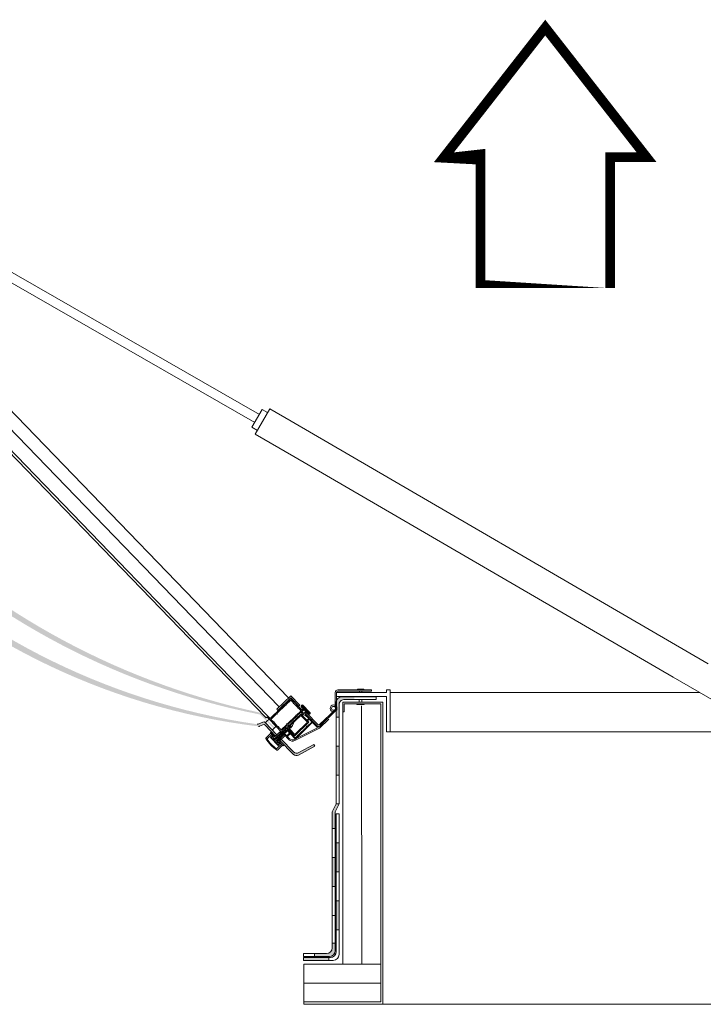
# Model space of a CAD drawing. Header units: millimetres. Extents: x 509 to 36614, y 492 to 3401.
# Tile 38 of 41: x 32299 to 32476, y 3011 to 3265. Entities that reach past the tile are written whole.
import ezdxf

# ---------------------------------------------------------------- set-up
doc = ezdxf.new("R2010")
doc.units = ezdxf.units.MM
for name, color, linetype, lineweight in [('FOLIA', 11, 'Continuous', 0), ('KOPUŁKA przekrój', 2, 'Continuous', 5), ('OCIEPLENIE', 9, 'BATTING', 5), ('PODSTAWA', 3, 'Continuous', 13), ('SIŁOWNIK', 9, 'Continuous', 5), ('STELAŻ', 9, 'Continuous', 5)]:
    doc.layers.add(name, color=color, linetype=linetype, lineweight=lineweight)
doc.layers.add('mcr_nawiew', color=160, linetype='Continuous')
doc.linetypes.add('BATTING', pattern='A,0.00254,-2.54,[134,ltypeshp.shx,S=2.54,R=0,X=-2.54,Y=0],-5.08,[134,ltypeshp.shx,S=2.54,R=180,X=2.54,Y=0],-2.54', length=10.16254)

msp = doc.modelspace()

# ---------------------------------------------------------------- hatches: boundary and pattern name
at = {"layer": 'FOLIA'}
h = msp.add_hatch(color=7, dxfattribs=at)
h.paths.add_polyline_path([(32381.3006434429, 3077.400047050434), (32380.5506434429, 3077.400047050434), (32380.5506434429, 3069.900047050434), (32381.3006434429, 3069.900047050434)])
h.paths.add_polyline_path([(32381.3006434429, 3088.259209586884, -0.4156309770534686), (32382.8006434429, 3089.426806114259), (32385.22988998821, 3089.426806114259), (32385.22988998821, 3090.176806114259), (32382.0506434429, 3090.176806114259, 0.4142135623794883), (32380.5506434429, 3088.676806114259), (32380.5506434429, 3084.900047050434), (32381.3006434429, 3084.900047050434), (32381.3006434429, 3088.259209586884)])
h = msp.add_hatch(color=7, dxfattribs=at)
h.paths.add_polyline_path([(32380.3006434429, 3048.51674729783), (32379.5506434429, 3048.51674729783), (32379.5506434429, 3041.01674729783), (32380.3006434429, 3041.01674729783)])
h.paths.add_polyline_path([(32381.3006434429, 3052.34448971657), (32380.5506434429, 3052.34448971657), (32380.5506434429, 3044.84448971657), (32381.3006434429, 3044.84448971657)])
h.paths.add_polyline_path([(32380.3006434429, 3060.340650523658), (32381.3006434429, 3062.400047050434), (32380.5506434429, 3062.400047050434), (32379.5506434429, 3060.340650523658), (32379.5506434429, 3056.01674729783), (32380.3006434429, 3056.01674729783)])
h = msp.add_hatch(color=7, dxfattribs=at)
h.paths.add_polyline_path([(32378.67328825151, 3022.6627943), (32372.11029214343, 3022.6627943), (32372.11029214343, 3021.9127943), (32378.67328825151, 3021.9127943)])
h.paths.add_polyline_path([(32380.3006434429, 3024.4127943), (32380.3006434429, 3026.351725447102), (32379.5506434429, 3026.351725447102), (32379.5506434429, 3025.1627943, -0.4142135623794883), (32378.0506434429, 3023.6627943), (32374.92328825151, 3023.6627943), (32374.92328825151, 3022.9127943), (32378.8006434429, 3022.9127943, 0.4142135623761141), (32380.3006434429, 3024.4127943)])
h.paths.add_polyline_path([(32381.3006434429, 3037.34448971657), (32380.5506434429, 3037.34448971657), (32380.5506434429, 3029.84448971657), (32381.3006434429, 3029.84448971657)])
at = {"layer": 'KOPUŁKA przekrój'}
h = msp.add_hatch(color=7, dxfattribs=at)
h.paths.add_polyline_path([(32256.12760043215, 3136.75912667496, -0.1683809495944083), (32206.0518167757, 3242.527937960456, -0.1428577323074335), (32206.0968583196, 3242.806710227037), (32206.67661632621, 3244.025574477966, 0.3517194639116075), (32206.5311932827, 3244.639931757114), (32206.5347824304, 3244.64339844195), (32203.52782400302, 3247.756579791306), (32203.16512326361, 3247.406254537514), (32205.87091858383, 3244.604875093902, -0.312633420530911), (32205.96359033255, 3244.037949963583), (32205.55603423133, 3243.181117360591, 0.1319530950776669), (32205.50879038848, 3242.92381818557, 0.1743531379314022), (32254.85861758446, 3135.533442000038, 0.1744554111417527), (32360.54059531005, 3082.478362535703, 0.08458361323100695), (32360.66597079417, 3082.496937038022), (32361.60101183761, 3082.90252706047, -0.3126334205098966), (32362.16437960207, 3082.790237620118), (32364.87017492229, 3079.988858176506), (32365.23287566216, 3080.339183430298), (32362.17675508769, 3083.50326361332, 0.3126334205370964), (32361.61338732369, 3083.615553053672), (32360.37513835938, 3083.078441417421, -0.2106021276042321), (32360.11004724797, 3083.040926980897, -0.1684028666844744), (32256.12760043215, 3136.75912667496)])
h.paths.add_polyline_path([(32360.73761007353, 3085.585329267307, -0.1554394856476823), (32361.007092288, 3085.44008422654), (32364.39863178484, 3081.928736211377), (32364.64043227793, 3082.162286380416), (32361.01579492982, 3085.914966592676, 0.1413190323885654), (32360.77354378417, 3086.054306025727, -0.1505220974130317), (32261.3570614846, 3141.810156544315, -0.1505220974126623), (32209.08475607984, 3243.101606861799, 0.1413190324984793), (32208.95390720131, 3243.348547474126), (32205.32926985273, 3247.101227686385), (32205.08746935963, 3246.867677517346), (32208.58918848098, 3243.242257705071, 0.0002044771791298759), (32208.61358223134, 3243.089658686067, -0.003860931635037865), (32208.61481480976, 3243.081969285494, 0.1553379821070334), (32260.24170233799, 3140.732853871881, 0.1553379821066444), (32360.73761007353, 3085.585329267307)])
msp.add_hatch(color=7, dxfattribs=at).paths.add_polyline_path([(32369.53085062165, 3075.888901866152), (32366.34218695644, 3079.190624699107), (32365.97946408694, 3078.840322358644), (32369.43692419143, 3075.26027247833, 0.3394542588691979), (32370.79159949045, 3075.057864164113), (32375.01025839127, 3077.396501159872), (32374.76577190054, 3077.837529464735), (32370.88552592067, 3075.686493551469, -0.3394542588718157), (32369.53085062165, 3075.888901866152)])

# ---------------------------------------------------------------- linework, layer by layer
at = {"layer": 'FOLIA', "color": 7}
for p, q in [((32382.0506434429, 3090.176806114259), (32390.94136240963, 3090.176806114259)), ((32390.94136240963, 3089.426806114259), (32390.94136240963, 3090.176806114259)), ((32380.5506434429, 3062.400047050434), (32380.5506434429, 3088.676806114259)), ((32381.3006434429, 3062.400047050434), (32381.3006434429, 3088.259209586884)), ((32382.8006434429, 3089.426806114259), (32390.94136240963, 3089.426806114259)), ((32380.5506434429, 3084.900047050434), (32381.3006434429, 3084.900047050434)), ((32380.5506434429, 3077.400047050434), (32381.3006434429, 3077.400047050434)), ((32380.5506434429, 3069.900047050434), (32381.3006434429, 3069.900047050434)), ((32379.5506434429, 3060.340650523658), (32380.5506434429, 3062.400047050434)), ((32380.3006434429, 3060.340650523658), (32381.3006434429, 3062.400047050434)), ((32380.5506434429, 3062.400047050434), (32381.3006434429, 3062.400047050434)), ((32379.5506434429, 3060.340650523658), (32379.5506434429, 3025.1627943)), ((32380.3006434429, 3060.340650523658), (32380.3006434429, 3024.4127943)), ((32380.5506434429, 3059.84448971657), (32381.3006434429, 3059.84448971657)), ((32380.5506434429, 3059.84448971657), (32380.5506434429, 3024.1627943)), ((32381.3006434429, 3059.84448971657), (32381.3006434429, 3023.4127943)), ((32379.5506434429, 3056.01674729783), (32380.3006434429, 3056.01674729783)), ((32380.5506434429, 3052.34448971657), (32381.3006434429, 3052.34448971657)), ((32379.5506434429, 3048.51674729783), (32380.3006434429, 3048.51674729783)), ((32380.5506434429, 3044.84448971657), (32381.3006434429, 3044.84448971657)), ((32379.5506434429, 3041.01674729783), (32380.3006434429, 3041.01674729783)), ((32380.5506434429, 3037.34448971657), (32381.3006434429, 3037.34448971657)), ((32379.5506434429, 3033.51674729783), (32380.3006434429, 3033.51674729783)), ((32380.5506434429, 3029.84448971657), (32381.3006434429, 3029.84448971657)), ((32379.5506434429, 3026.351725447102), (32380.3006434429, 3026.351725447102)), ((32372.11029214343, 3022.9127943), (32372.11029214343, 3023.6627943)), ((32372.11029214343, 3023.6627943), (32378.0506434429, 3023.6627943)), ((32374.92328825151, 3023.6627943), (32374.92328825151, 3022.9127943)), ((32372.11029214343, 3022.9127943), (32378.8006434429, 3022.9127943)), ((32372.11029214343, 3022.6627943), (32379.0506434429, 3022.6627943)), ((32372.11029214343, 3021.9127943), (32372.11029214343, 3022.6627943)), ((32372.11029214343, 3021.9127943), (32379.8006434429, 3021.9127943)), ((32378.67328825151, 3021.9127943), (32378.67328825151, 3022.6627943))]:
    msp.add_line(p, q, dxfattribs=at)
for centre, radius, start, end in [((32382.0506434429, 3088.676806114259), 1.5, 90, 180), ((32382.63162472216, 3088.096626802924), 1.340874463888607, 82.75853963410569, 173.0356753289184), ((32378.0506434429, 3025.1627943), 1.5, 270, 0), ((32378.8006434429, 3024.4127943), 1.5, 270, 0), ((32379.0506434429, 3024.1627943), 1.5, 270, 0), ((32379.8006434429, 3023.4127943), 1.5, 270, 0)]:
    msp.add_arc(centre, radius, start, end, dxfattribs=at)
at = {"layer": 'KOPUŁKA przekrój', "color": 7}
for p, q in [((32380.66321700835, 3091.261162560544), (32393.54274583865, 3091.261162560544)), ((32380.66321700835, 3091.261162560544), (32380.66321700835, 3090.261162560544)), ((32380.66321700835, 3091.261162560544), (32393.04274583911, 3091.261162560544)), ((32380.66321700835, 3091.261162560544), (32380.66321700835, 3090.261162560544)), ((32380.66321700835, 3091.261162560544), (32380.66321700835, 3090.261162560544)), ((32380.66321700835, 3091.261162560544), (32393.54274583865, 3091.261162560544)), ((32380.66321700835, 3090.261162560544), (32393.54274583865, 3090.261162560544)), ((32380.66321700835, 3090.261162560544), (32393.54274583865, 3090.261162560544)), ((32390.03618599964, 3091.261162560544), (32386.35493599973, 3091.261162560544)), ((32393.54274583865, 3091.921509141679), (32393.54274583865, 3091.261162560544)), ((32393.54274583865, 3091.921509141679), (32394.54274583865, 3091.921509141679)), ((32393.54274583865, 3091.921509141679), (32394.54274583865, 3091.921509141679)), ((32393.54274583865, 3091.921509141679), (32393.54274583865, 3091.261162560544)), ((32393.54274583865, 3090.261162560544), (32393.54274583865, 3081.090953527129)), ((32393.54274583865, 3090.261162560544), (32393.54274583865, 3081.090953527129)), ((32394.54274583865, 3091.921509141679), (32394.54274583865, 3081.090953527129)), ((32394.54274583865, 3091.921509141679), (32394.54274583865, 3081.090953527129)), ((32394.54274583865, 3089.761162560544), (32394.54274583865, 3081.090953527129)), ((32361.61361485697, 3083.615845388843), (32360.37533196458, 3083.078811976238)), ((32361.60119432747, 3082.902820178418), (32360.73071088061, 3082.52529845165)), ((32364.8701733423, 3079.988944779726), (32362.16455499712, 3082.79049514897)), ((32365.23289621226, 3080.339247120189), (32362.17697552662, 3083.503520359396)), ((32362.58885732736, 3083.802920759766), (32362.2261344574, 3083.452618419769)), ((32362.58885732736, 3083.802920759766), (32362.2261344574, 3083.452618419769)), ((32363.19339544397, 3084.386757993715), (32362.58885732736, 3083.802920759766)), ((32365.00329086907, 3082.512689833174), (32364.0360298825, 3081.578550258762)), ((32365.00329086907, 3082.512689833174), (32364.0360298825, 3081.578550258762)), ((32393.54274583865, 3081.090953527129), (32394.54274583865, 3081.090953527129)), ((32393.54274583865, 3081.090953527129), (32394.54274583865, 3081.090953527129)), ((32369.43692419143, 3075.26027247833), (32365.97946408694, 3078.840322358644)), ((32369.53085062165, 3075.888901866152), (32366.34218695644, 3079.190624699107)), ((32375.01025839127, 3077.396501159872), (32370.79159949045, 3075.057864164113)), ((32374.76577190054, 3077.837529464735), (32370.88552592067, 3075.686493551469)), ((32375.01025839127, 3077.396501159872), (32374.76577190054, 3077.837529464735))]:
    msp.add_line(p, q, dxfattribs=at)
at = {"layer": 'KOPUŁKA przekrój', "color": 7, "lineweight": 0}
for p, q in [((32474.59339142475, 3091.261162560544), (32394.54274583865, 3091.261162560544)), ((32393.54274583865, 3081.090953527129), (32508.23850309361, 3081.090953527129))]:
    msp.add_line(p, q, dxfattribs=at)
at = {"layer": 'KOPUŁKA przekrój', "color": 7}
for centre, radius, start, end in [((32360.20024702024, 3083.360791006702), 0.3319140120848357, 254.2654872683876, 301.8367565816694), ((32360.54895552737, 3082.855924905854), 0.3772914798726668, 257.4826951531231, 298.7989249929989), ((32361.80183212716, 3082.440192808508), 0.5042614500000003, 44.00203815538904, 113.4459929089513), ((32361.81425265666, 3083.153218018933), 0.5042614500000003, 44.00203815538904, 113.4459929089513), ((32370.24615366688, 3076.041791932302), 1.125, 224.0020381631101, 299.0020381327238), ((32370.34008009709, 3076.670421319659), 1.125, 224.0020381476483, 299.0020381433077)]:
    msp.add_arc(centre, radius, start, end, dxfattribs=at)
at = {"layer": 'mcr_nawiew', "const_width": 2.517783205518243}
msp.add_lwpolyline([(32451.42687882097, 3196.261873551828), (32417.88622984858, 3196.261873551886), (32417.88622984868, 3229.832735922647), (32408.42943612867, 3229.832735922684), (32434.65655433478, 3263.403598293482), (32460.88367254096, 3229.832735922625), (32451.42687882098, 3229.832735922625), (32451.42687882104, 3196.261873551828)], dxfattribs=at)
at = {"layer": 'OCIEPLENIE', "color": 7, "ltscale": 0.05}
msp.add_line((32372.17458346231, 3016.027048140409), (32392.12106595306, 3016.027048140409), dxfattribs=at)
msp.add_lwpolyline([(32387.18332406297, 3020.920798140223), (32387.14619672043, 3087.822729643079)], dxfattribs=at)
at = {"layer": 'PODSTAWA', "color": 7}
for p, q in [((32382.24558217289, 3088.787153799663), (32392.65276282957, 3088.787153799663)), ((32392.65276282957, 3088.787153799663), (32382.24558217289, 3088.787153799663)), ((32382.24558217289, 3088.787153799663), (32382.24558217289, 3086.287153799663)), ((32382.24558217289, 3088.766142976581), (32382.24558217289, 3087.822729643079)), ((32392.12106595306, 3088.343921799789), (32382.62058217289, 3088.343921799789)), ((32382.62058217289, 3086.287153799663), (32382.62058217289, 3088.343921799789)), ((32392.12106595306, 3088.343921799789), (32392.12106595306, 3011.13329814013)), ((32392.65276282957, 3088.787153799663), (32392.65276282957, 3010.535472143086)), ((32382.24558217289, 3086.287153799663), (32382.62058217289, 3086.287153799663)), ((32372.17458346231, 3011.13329814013), (32392.12106595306, 3011.13329814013)), ((32372.17458346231, 3010.535472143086), (32392.38691439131, 3010.535472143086)), ((32392.38691439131, 3010.535472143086), (32392.65276282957, 3010.535472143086))]:
    msp.add_line(p, q, dxfattribs=at)
at = {"layer": 'PODSTAWA', "color": 7, "lineweight": 13}
for p, q in [((32382.24558217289, 3087.978979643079), (32382.24558217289, 3020.920798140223)), ((32372.17458346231, 3020.920798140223), (32392.12106595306, 3020.920798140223)), ((32372.17458346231, 3020.920798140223), (32372.17458346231, 3010.535472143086))]:
    msp.add_line(p, q, dxfattribs=at)
at = {"layer": 'PODSTAWA', "color": 7, "lineweight": 0}
msp.add_line((32392.65276282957, 3010.535472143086), (32629.43210916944, 3010.535472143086), dxfattribs=at)
at = {"layer": 'SIŁOWNIK', "color": 7, "lineweight": 13}
for p, q in [((32360.67374249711, 3163.234017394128), (32240.1116986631, 3232.508808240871)), ((32359.46235320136, 3161.139702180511), (32238.75221828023, 3230.502263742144)), ((32368.873357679, 3161.482752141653), (32363.36564051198, 3164.665422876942)), ((32476.80474685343, 3098.650563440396), (32368.873357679, 3161.482752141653)), ((32369.62715937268, 3152.385400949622), (32359.61334437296, 3158.171950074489)), ((32467.76785310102, 3095.236612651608), (32369.62715937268, 3152.385400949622)), ((32481.55147813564, 3087.208511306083), (32467.76785310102, 3095.236612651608))]:
    msp.add_line(p, q, dxfattribs=at)
at = {"layer": 'SIŁOWNIK', "color": 7}
for p, q in [((32386.03897884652, 3092.144188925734), (32387.71632759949, 3092.144188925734)), ((32386.03897884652, 3092.144188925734), (32386.03897884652, 3091.967734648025)), ((32386.03897884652, 3092.144188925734), (32386.03897884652, 3091.933562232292)), ((32386.03897884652, 3092.144188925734), (32387.71632759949, 3092.144188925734)), ((32387.71632759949, 3092.144188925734), (32387.71632759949, 3091.967734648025)), ((32387.71632759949, 3092.144188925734), (32387.71632759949, 3091.933562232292)), ((32380.30347462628, 3087.395209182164), (32380.30347462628, 3091.261213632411)), ((32380.63964892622, 3086.722860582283), (32380.63964892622, 3091.261213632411)), ((32380.97582322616, 3091.933562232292), (32389.71635502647, 3091.933562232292)), ((32380.97582322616, 3091.597387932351), (32389.71635502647, 3091.597387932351)), ((32386.57112872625, 3091.597387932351), (32386.57112872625, 3091.278274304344)), ((32386.57112876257, 3091.597387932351), (32386.57112951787, 3091.244101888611)), ((32387.16512872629, 3091.597387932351), (32387.16512872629, 3091.278274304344)), ((32387.16512876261, 3091.597387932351), (32387.16512951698, 3091.244101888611)), ((32389.71635502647, 3091.933562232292), (32389.71635502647, 3091.597387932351)), ((32385.91702276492, 3088.343921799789), (32385.91702276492, 3088.147861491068)), ((32385.91702276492, 3088.147861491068), (32387.78074360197, 3088.147861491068)), ((32386.53694995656, 3089.426806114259), (32386.53695137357, 3088.787153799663)), ((32387.19694995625, 3089.426806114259), (32387.19695132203, 3088.787153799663)), ((32387.78074360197, 3088.343921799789), (32387.78074360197, 3088.147861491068))]:
    msp.add_line(p, q, dxfattribs=at)
for radius in [0.6723486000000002, 0.3361743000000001]:
    msp.add_arc((32380.97582322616, 3091.261213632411), radius, 90, 180, dxfattribs=at)
at = {"layer": 'STELAŻ', "color": 7, "lineweight": 9}
for p, q in [((32290.67844068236, 3170.130354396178), (32368.20973834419, 3089.850060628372)), ((32288.26028821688, 3167.79500546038), (32365.79158587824, 3087.51471169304))]:
    msp.add_line(p, q, dxfattribs=at)
at = {"layer": 'STELAŻ', "color": 7}
for p, q in [((32362.25681388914, 3084.872623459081), (32285.11110435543, 3164.753657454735)), ((32285.55846256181, 3165.185697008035), (32362.70417209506, 3085.304663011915)), ((32361.41965578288, 3164.523592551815), (32358.76326197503, 3159.931075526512)), ((32363.36564051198, 3164.665422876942), (32359.61334437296, 3158.171950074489)), ((32362.81831462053, 3163.713797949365), (32361.41965578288, 3164.523592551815)), ((32360.1626015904, 3159.122457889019), (32358.76326197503, 3159.931075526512)), ((32365.18704776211, 3086.93087445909), (32368.81427646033, 3090.433897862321)), ((32368.80392601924, 3089.839710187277), (32365.47896637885, 3086.628605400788)), ((32370.84735633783, 3087.723826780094), (32368.80392601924, 3089.839710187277)), ((32368.81427646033, 3090.433897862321), (32371.14962539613, 3088.015745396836)), ((32368.63216840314, 3089.522455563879), (32363.48754903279, 3084.554000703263)), ((32367.4462807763, 3087.979925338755), (32365.26389817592, 3085.872272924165)), ((32368.77626463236, 3089.26436725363), (32367.60346068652, 3088.131723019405)), ((32369.47790435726, 3088.598340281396), (32368.83568339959, 3089.263332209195)), ((32371.58675669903, 3086.826050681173), (32368.98868100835, 3089.516245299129)), ((32370.64557882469, 3087.389264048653), (32369.62970203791, 3088.441160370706)), ((32371.29363815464, 3086.718226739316), (32370.79737650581, 3087.232084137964)), ((32371.14962539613, 3088.015745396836), (32370.84735633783, 3087.723826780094)), ((32373.33950807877, 3085.70354233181), (32371.52961265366, 3087.577610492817)), ((32373.46041570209, 3085.820309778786), (32371.65052027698, 3087.694377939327)), ((32373.62829230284, 3085.982437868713), (32371.81839687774, 3087.85650602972)), ((32371.89814926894, 3086.906051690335), (32372.04303887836, 3087.04597992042)), ((32373.74919992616, 3086.099205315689), (32371.93930450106, 3087.973273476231)), ((32362.25681388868, 3084.872623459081), (32362.39693482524, 3084.727534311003)), ((32362.63771502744, 3084.901650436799), (32362.45635359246, 3084.726499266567)), ((32363.25177916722, 3084.326304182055), (32362.69713379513, 3084.900615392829)), ((32363.4281302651, 3084.555035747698), (32362.70417209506, 3085.304663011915)), ((32365.10671826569, 3085.720475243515), (32363.68605369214, 3084.34845774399)), ((32365.18704776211, 3086.93087445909), (32365.47896637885, 3086.628605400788)), ((32370.10857856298, 3085.223231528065), (32367.92619596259, 3083.115579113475)), ((32369.98464824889, 3085.103544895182), (32367.92619596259, 3083.115579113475)), ((32370.24869949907, 3085.078142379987), (32368.06631689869, 3082.970489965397)), ((32371.43425712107, 3085.663923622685), (32368.24429806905, 3082.583196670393)), ((32371.42871511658, 3085.345773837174), (32368.68092727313, 3082.692077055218)), ((32371.28742788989, 3086.361714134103), (32370.2657584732, 3085.375029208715)), ((32371.37314039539, 3086.164079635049), (32370.40587940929, 3085.229940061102)), ((32373.15318955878, 3083.56015539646), (32371.42871511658, 3085.345773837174)), ((32371.85292197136, 3085.72777714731), (32371.43255916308, 3086.163044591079)), ((32373.47133934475, 3083.554613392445), (32371.43425712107, 3085.663923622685)), ((32371.52133467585, 3086.482456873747), (32372.04753197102, 3086.663488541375)), ((32372.28032308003, 3085.696557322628), (32371.52133467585, 3086.482456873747)), ((32371.77312847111, 3086.947621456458), (32371.64617546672, 3086.825015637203)), ((32372.21584456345, 3085.82533193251), (32371.64652212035, 3086.414840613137)), ((32372.08598869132, 3086.631807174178), (32371.65187664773, 3086.441917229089)), ((32372.04753197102, 3086.663488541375), (32371.77312847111, 3086.947621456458)), ((32371.78021271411, 3085.657557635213), (32371.85292197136, 3085.72777714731)), ((32372.09252774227, 3086.657517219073), (32371.89712459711, 3086.882951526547)), ((32371.93201039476, 3085.500377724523), (32372.00471965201, 3085.570597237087)), ((32372.07478012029, 3085.498052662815), (32372.00471965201, 3085.570597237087)), ((32372.44798540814, 3086.256975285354), (32372.2430912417, 3085.829740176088)), ((32372.47957152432, 3086.21613033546), (32372.28032308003, 3085.696557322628)), ((32372.47390759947, 3086.262614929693), (32372.69239955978, 3086.059478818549)), ((32373.44799754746, 3084.487481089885), (32372.47882773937, 3085.491014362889)), ((32372.75397502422, 3085.931997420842), (32372.47957152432, 3086.21613033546)), ((32376.00640455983, 3082.249697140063), (32372.62598697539, 3085.749972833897)), ((32372.75397502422, 3085.931997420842), (32372.62702201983, 3085.809391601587)), ((32372.6407319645, 3085.751973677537), (32372.88254721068, 3085.985508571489)), ((32375.55991813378, 3082.729283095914), (32372.6407319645, 3085.751973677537)), ((32372.71552139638, 3086.059698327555), (32372.8604110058, 3086.199626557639)), ((32375.80173338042, 3082.9628179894), (32372.88254721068, 3085.985508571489)), ((32373.16991001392, 3084.218915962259), (32373.44799754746, 3084.487481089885)), ((32378.42455702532, 3084.585046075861), (32376.00640455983, 3082.249697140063)), ((32380.26703508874, 3086.807863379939), (32376.27708352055, 3082.954537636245)), ((32380.50056998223, 3086.566048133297), (32376.51061841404, 3082.712722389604)), ((32363.19339544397, 3084.386757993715), (32365.00329086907, 3082.512689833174)), ((32366.52126767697, 3080.940890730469), (32363.25177916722, 3084.326304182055)), ((32364.32723960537, 3083.6240470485), (32363.68501864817, 3084.289038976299)), ((32365.49491407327, 3082.414970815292), (32364.47903728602, 3083.466867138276)), ((32366.28893271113, 3081.592798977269), (32365.64671175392, 3082.257790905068)), ((32367.76901605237, 3082.963781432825), (32366.34835147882, 3081.591763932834)), ((32367.16555510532, 3082.100572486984), (32366.48847241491, 3081.446674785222)), ((32367.46434713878, 3081.8516768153), (32367.22497387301, 3082.099537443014)), ((32367.55676130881, 3081.940926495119), (32367.36572726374, 3081.756433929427)), ((32367.60943628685, 3081.991797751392), (32367.37006302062, 3082.239658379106)), ((32367.90913698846, 3082.818692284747), (32367.37109806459, 3082.299077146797)), ((32367.48576244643, 3081.989197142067), (32367.51598935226, 3082.018389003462)), ((32367.48576244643, 3081.989197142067), (32367.53463521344, 3081.91955805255)), ((32368.19575106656, 3081.506490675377), (32367.48576244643, 3081.989197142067)), ((32367.51598935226, 3082.018389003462), (32368.22597797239, 3081.535682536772)), ((32367.77802225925, 3082.154610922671), (32367.58698821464, 3081.970118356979)), ((32367.70702339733, 3082.202881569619), (32367.73725030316, 3082.232073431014)), ((32367.70702339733, 3082.202881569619), (32367.75589616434, 3082.133242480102)), ((32368.41701201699, 3081.720175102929), (32367.70702339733, 3082.202881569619)), ((32367.73725030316, 3082.232073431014), (32368.44723892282, 3081.74936696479)), ((32367.99928320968, 3082.368295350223), (32367.80824916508, 3082.183802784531)), ((32367.92828434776, 3082.416565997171), (32367.95851125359, 3082.445757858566)), ((32367.92828434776, 3082.416565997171), (32367.97715711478, 3082.346926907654)), ((32368.63827296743, 3081.933859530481), (32367.92828434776, 3082.416565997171)), ((32367.95851125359, 3082.445757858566), (32368.66849987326, 3081.963051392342)), ((32368.22054416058, 3082.581979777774), (32368.02951011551, 3082.397487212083)), ((32368.14954529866, 3082.630250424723), (32368.17977220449, 3082.659442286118)), ((32368.14954529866, 3082.630250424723), (32368.19841806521, 3082.560611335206)), ((32368.85953391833, 3082.147543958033), (32368.14954529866, 3082.630250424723)), ((32368.17977220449, 3082.659442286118), (32368.88976082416, 3082.176735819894)), ((32368.44180511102, 3082.795664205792), (32368.25077106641, 3082.611171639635)), ((32368.3708062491, 3082.843934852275), (32368.40103315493, 3082.87312671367)), ((32368.3708062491, 3082.843934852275), (32368.41967901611, 3082.774295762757)), ((32369.08079486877, 3082.361228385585), (32368.3708062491, 3082.843934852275)), ((32368.56727410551, 3081.98213017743), (32368.3762400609, 3081.797637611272)), ((32368.40103315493, 3082.87312671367), (32369.1110217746, 3082.390420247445)), ((32368.8185125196, 3083.159472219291), (32368.47203201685, 3082.824856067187)), ((32368.78853505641, 3082.195814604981), (32368.59750101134, 3082.011322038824)), ((32368.61962710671, 3082.032690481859), (32368.66849987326, 3081.963051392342)), ((32368.63827296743, 3081.933859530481), (32368.66849987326, 3081.963051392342)), ((32368.8185125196, 3083.159472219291), (32369.47088370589, 3083.3221512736)), ((32369.00979600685, 3082.409499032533), (32368.81876196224, 3082.225006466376)), ((32368.84088805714, 3082.246374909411), (32368.88976082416, 3082.176735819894)), ((32368.85953391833, 3082.147543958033), (32368.88976082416, 3082.176735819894)), ((32369.28558230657, 3082.675841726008), (32369.04002291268, 3082.438690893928)), ((32369.06214900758, 3082.460059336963), (32369.1110217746, 3082.390420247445)), ((32369.08079486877, 3082.361228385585), (32369.1110217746, 3082.390420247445)), ((32369.28558230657, 3082.675841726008), (32369.47088370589, 3083.3221512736)), ((32376.20490921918, 3082.044154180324), (32369.83213321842, 3078.796777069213)), ((32373.47133934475, 3083.554613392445), (32369.850683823, 3080.057938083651)), ((32373.15318955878, 3083.56015539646), (32369.85622582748, 3080.376087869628)), ((32374.3811020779, 3083.460801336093), (32370.15538064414, 3079.379779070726)), ((32375.68050399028, 3082.097641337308), (32370.21395695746, 3079.312051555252)), ((32372.91099728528, 3082.321448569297), (32370.72861468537, 3080.213796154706)), ((32374.24098114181, 3083.605890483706), (32373.06817719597, 3082.473246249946)), ((32373.32170769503, 3084.061736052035), (32373.59979522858, 3084.330301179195)), ((32374.24201618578, 3083.665309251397), (32373.59979522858, 3084.330301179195)), ((32375.6916520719, 3082.164274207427), (32374.44052084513, 3083.459766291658)), ((32378.62306168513, 3084.379503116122), (32376.20490921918, 3082.044154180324)), ((32363.66502665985, 3080.752897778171), (32362.39549661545, 3079.526839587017)), ((32363.95694527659, 3080.450628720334), (32362.73641323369, 3079.271890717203)), ((32363.53914572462, 3079.638201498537), (32363.59959953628, 3079.696585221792)), ((32363.53914572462, 3079.638201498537), (32365.58257604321, 3077.522318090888)), ((32363.79007445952, 3081.107340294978), (32363.54825921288, 3080.873805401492)), ((32364.62835809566, 3079.75540988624), (32363.54825921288, 3080.873805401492)), ((32363.59959953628, 3079.696585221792), (32363.65798325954, 3079.636131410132)), ((32363.65798325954, 3079.636131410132), (32364.14161375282, 3080.103201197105)), ((32363.66502665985, 3080.752897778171), (32364.62835809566, 3079.75540988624)), ((32363.74555884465, 3079.545450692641), (32364.22918933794, 3080.012520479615)), ((32363.74555884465, 3079.545450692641), (32365.4970705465, 3077.731836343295)), ((32364.09462423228, 3079.824144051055), (32364.33643947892, 3080.057678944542)), ((32365.7877522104, 3078.070983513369), (32364.09462423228, 3079.824144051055)), ((32364.25838119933, 3079.982293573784), (32364.14161375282, 3080.103201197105)), ((32364.26563522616, 3079.405107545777), (32364.38654284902, 3079.521874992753)), ((32364.62835809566, 3079.75540988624), (32364.33643947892, 3080.057678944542)), ((32364.62007774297, 3079.280059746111), (32366.43369209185, 3081.03157144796)), ((32364.62835809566, 3079.75540988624), (32366.20015719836, 3081.273386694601)), ((32364.90162990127, 3079.37671336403), (32364.70765332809, 3079.189379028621)), ((32364.83063103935, 3079.424984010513), (32364.86085794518, 3079.454175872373)), ((32365.54061965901, 3078.942277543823), (32364.83063103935, 3079.424984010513)), ((32364.83063103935, 3079.424984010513), (32364.88381679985, 3079.359510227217)), ((32364.86085794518, 3079.454175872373), (32365.57084656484, 3078.971469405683)), ((32365.12289085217, 3079.590397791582), (32364.9318568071, 3079.405905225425)), ((32365.05189198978, 3079.638668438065), (32365.08211889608, 3079.667860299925)), ((32365.05189198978, 3079.638668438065), (32365.1007647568, 3079.569029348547)), ((32365.76188060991, 3079.15596197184), (32365.05189198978, 3079.638668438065)), ((32365.08211889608, 3079.667860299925), (32365.79210751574, 3079.185153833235)), ((32365.3441518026, 3079.804082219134), (32365.153117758, 3079.619589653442)), ((32365.26229870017, 3078.615067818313), (32367.07591304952, 3080.366579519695)), ((32365.27315294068, 3079.852352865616), (32365.30337984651, 3079.881544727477)), ((32365.27315294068, 3079.852352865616), (32365.3220257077, 3079.782713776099)), ((32365.98314156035, 3079.369646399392), (32365.27315294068, 3079.852352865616)), ((32365.30337984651, 3079.881544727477), (32366.01336846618, 3079.398838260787)), ((32365.56541275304, 3080.017766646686), (32365.37437870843, 3079.833274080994)), ((32365.49441389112, 3080.066037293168), (32365.52464079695, 3080.095229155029)), ((32365.49441389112, 3080.066037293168), (32365.54328665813, 3079.996398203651)), ((32366.20440251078, 3079.583330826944), (32365.49441389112, 3080.066037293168)), ((32365.52464079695, 3080.095229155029), (32366.23462941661, 3079.612522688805)), ((32365.78667370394, 3080.231451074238), (32365.59563965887, 3080.046958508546)), ((32365.71567484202, 3080.27972172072), (32365.74590174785, 3080.308913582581)), ((32365.71567484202, 3080.27972172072), (32365.76454760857, 3080.210082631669)), ((32366.42566346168, 3079.797015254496), (32365.71567484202, 3080.27972172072)), ((32365.91214269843, 3079.417917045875), (32365.72110865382, 3079.233424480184)), ((32365.7376488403, 3078.606787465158), (32367.30944794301, 3080.124764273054)), ((32365.74590174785, 3080.308913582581), (32366.45589036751, 3079.826207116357)), ((32366.00793465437, 3080.44513550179), (32365.81690060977, 3080.260642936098)), ((32365.93693579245, 3080.493406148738), (32365.96716269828, 3080.522598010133)), ((32365.93693579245, 3080.493406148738), (32365.98580855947, 3080.423767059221)), ((32366.64692441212, 3080.010699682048), (32365.93693579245, 3080.493406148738)), ((32366.13340364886, 3079.631601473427), (32365.94236960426, 3079.447108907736)), ((32365.96449569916, 3079.468477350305), (32366.01336846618, 3079.398838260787)), ((32365.96716269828, 3080.522598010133), (32366.67715131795, 3080.039891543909)), ((32365.98314156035, 3079.369646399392), (32366.01336846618, 3079.398838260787)), ((32366.22919560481, 3080.658819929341), (32366.0381615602, 3080.47432736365)), ((32366.15819674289, 3080.70709057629), (32366.18842364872, 3080.736282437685)), ((32366.15819674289, 3080.70709057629), (32366.2070695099, 3080.637451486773)), ((32366.86818536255, 3080.2243841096), (32366.15819674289, 3080.70709057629)), ((32366.35466459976, 3079.845285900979), (32366.16363055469, 3079.660793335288)), ((32366.18575665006, 3079.682161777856), (32366.23462941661, 3079.612522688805)), ((32366.18842364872, 3080.736282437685), (32366.89841226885, 3080.253575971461)), ((32366.52126767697, 3080.940890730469), (32366.20015719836, 3081.273386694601)), ((32366.20440251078, 3079.583330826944), (32366.23462941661, 3079.612522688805)), ((32366.45045655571, 3080.872504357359), (32366.25942251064, 3080.688011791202)), ((32366.37945769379, 3080.920775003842), (32366.40968459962, 3080.949966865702)), ((32366.37945769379, 3080.920775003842), (32366.42833046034, 3080.851135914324)), ((32367.08944631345, 3080.438068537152), (32366.37945769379, 3080.920775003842)), ((32366.5759255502, 3080.058970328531), (32366.38489150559, 3079.874477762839)), ((32366.4070176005, 3079.895846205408), (32366.45589036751, 3079.826207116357)), ((32366.40968459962, 3080.949966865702), (32367.11967321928, 3080.467260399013)), ((32366.42566346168, 3079.797015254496), (32366.45589036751, 3079.826207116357)), ((32366.67171750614, 3081.086188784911), (32366.48068346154, 3080.901696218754)), ((32366.7268106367, 3081.139395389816), (32366.48743737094, 3081.387256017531)), ((32366.60071864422, 3081.134459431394), (32366.63094555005, 3081.163651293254)), ((32366.60071864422, 3081.134459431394), (32366.64959141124, 3081.064820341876)), ((32367.31070726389, 3080.651752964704), (32366.60071864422, 3081.134459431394)), ((32366.79718650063, 3080.272654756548), (32366.60615245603, 3080.088162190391)), ((32366.62827855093, 3080.10953063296), (32366.67715131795, 3080.039891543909)), ((32366.63094555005, 3081.163651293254), (32367.34093416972, 3080.680944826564)), ((32366.64692441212, 3080.010699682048), (32366.67715131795, 3080.039891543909)), ((32366.89297845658, 3081.299873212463), (32366.70194441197, 3081.115380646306)), ((32366.82197959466, 3081.348143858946), (32366.85220650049, 3081.377335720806)), ((32366.82197959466, 3081.348143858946), (32366.87085236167, 3081.278504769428)), ((32367.53196821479, 3080.865437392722), (32366.82197959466, 3081.348143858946)), ((32367.01844745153, 3080.4863391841), (32366.82741340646, 3080.301846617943)), ((32366.84953950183, 3080.323215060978), (32366.89841226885, 3080.253575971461)), ((32366.85220650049, 3081.377335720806), (32367.56219512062, 3080.894629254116)), ((32366.86818536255, 3080.2243841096), (32366.89841226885, 3080.253575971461)), ((32367.11423940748, 3081.513557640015), (32366.92320536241, 3081.329065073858)), ((32368.35296131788, 3079.044251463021), (32366.98833746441, 3080.457260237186)), ((32367.30944794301, 3080.124764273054), (32366.98833746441, 3080.457260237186)), ((32367.04324054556, 3081.561828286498), (32367.07346745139, 3081.591020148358)), ((32367.04324054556, 3081.561828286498), (32367.09211331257, 3081.492189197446)), ((32367.75322916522, 3081.079121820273), (32367.04324054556, 3081.561828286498)), ((32367.23970840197, 3080.700023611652), (32367.04867435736, 3080.515531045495)), ((32367.07080045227, 3080.53689948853), (32367.11967321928, 3080.467260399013)), ((32367.07346745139, 3081.591020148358), (32367.78345607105, 3081.108313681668)), ((32367.08944631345, 3080.438068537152), (32367.11967321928, 3080.467260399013)), ((32367.33550035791, 3081.727242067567), (32367.14446631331, 3081.54274950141)), ((32367.76020254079, 3080.069362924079), (32367.19388042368, 3080.655764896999)), ((32367.26450149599, 3081.775512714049), (32367.29472840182, 3081.80470457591)), ((32367.26450149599, 3081.775512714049), (32367.31337426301, 3081.705873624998)), ((32367.97449011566, 3081.292806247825), (32367.26450149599, 3081.775512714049)), ((32367.4609693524, 3080.913708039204), (32367.2699353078, 3080.729215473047)), ((32367.2920614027, 3080.750583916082), (32367.34093416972, 3080.680944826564)), ((32367.29472840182, 3081.80470457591), (32368.00471702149, 3081.32199810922)), ((32367.31070726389, 3080.651752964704), (32367.34093416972, 3080.680944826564)), ((32367.6822303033, 3081.127392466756), (32367.4911962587, 3080.942899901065)), ((32367.5133223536, 3080.964268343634), (32367.56219512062, 3080.894629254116)), ((32367.53196821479, 3080.865437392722), (32367.56219512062, 3080.894629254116)), ((32367.90349125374, 3081.341076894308), (32367.71245720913, 3081.156584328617)), ((32367.73458330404, 3081.177952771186), (32367.78345607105, 3081.108313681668)), ((32367.75322916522, 3081.079121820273), (32367.78345607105, 3081.108313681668)), ((32368.49670399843, 3080.722225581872), (32367.81962130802, 3080.068327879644)), ((32368.12475220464, 3081.55476132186), (32367.93371815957, 3081.370268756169)), ((32367.95584425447, 3081.391637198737), (32368.00471702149, 3081.32199810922)), ((32368.4116185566, 3079.394849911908), (32367.95870720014, 3079.863819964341)), ((32368.63682493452, 3080.577136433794), (32367.95974224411, 3079.923238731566)), ((32367.97449011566, 3081.292806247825), (32368.00471702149, 3081.32199810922)), ((32368.49773904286, 3080.781644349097), (32367.989800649, 3081.307592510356)), ((32368.34601315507, 3081.768445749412), (32368.15497911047, 3081.58395318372)), ((32368.16408165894, 3081.417486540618), (32368.21244470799, 3081.464193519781)), ((32369.17995844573, 3080.365590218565), (32368.16408165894, 3081.417486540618)), ((32368.17710520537, 3081.605321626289), (32368.22597797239, 3081.535682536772)), ((32368.19575106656, 3081.506490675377), (32368.22597797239, 3081.535682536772)), ((32369.850683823, 3080.057938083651), (32368.26981616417, 3081.694857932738)), ((32368.39836615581, 3081.819006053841), (32368.44723892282, 3081.74936696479)), ((32368.41701201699, 3081.720175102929), (32368.44723892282, 3081.74936696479)), ((32369.85622582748, 3080.376087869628), (32368.43166205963, 3081.851161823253)), ((32369.97350346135, 3079.253554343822), (32368.69624370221, 3080.576101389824)), ((32369.17995844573, 3080.365590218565), (32369.22832149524, 3080.412297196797)), ((32369.33175612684, 3080.208410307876), (32369.38011917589, 3080.255117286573)), ((32369.97397708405, 3079.543418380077), (32369.33175612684, 3080.208410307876)), ((32370.57143477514, 3080.061998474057), (32370.03339585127, 3079.542383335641)), ((32370.19423466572, 3079.315351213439), (32370.15496662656, 3079.356011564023)), ((32365.46962079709, 3078.990548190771), (32365.17472311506, 3078.705748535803)), ((32366.40906165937, 3077.911568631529), (32365.188529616, 3076.732830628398)), ((32365.37492597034, 3078.256485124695), (32365.49583359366, 3078.373252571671)), ((32366.70098027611, 3077.609299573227), (32365.43145023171, 3076.383241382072)), ((32365.4970705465, 3077.731836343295), (32365.98070103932, 3078.198906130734)), ((32365.69088174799, 3079.204232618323), (32365.49984770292, 3079.019740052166)), ((32365.52197379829, 3079.041108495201), (32365.57084656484, 3078.971469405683)), ((32365.54061965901, 3078.942277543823), (32365.57084656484, 3078.971469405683)), ((32365.58257604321, 3077.522318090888), (32365.64302985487, 3077.580701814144)), ((32365.58464613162, 3077.641155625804), (32366.06827662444, 3078.108225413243)), ((32365.58464613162, 3077.641155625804), (32365.64302985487, 3077.580701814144)), ((32365.7376488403, 3078.606787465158), (32366.70098027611, 3077.609299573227)), ((32366.81774772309, 3077.488391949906), (32365.7376488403, 3078.606787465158)), ((32366.02956745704, 3078.304518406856), (32365.7376488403, 3078.606787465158)), ((32365.74323474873, 3079.254792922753), (32365.79210751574, 3079.185153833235)), ((32365.76188060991, 3079.15596197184), (32365.79210751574, 3079.185153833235)), ((32365.7877522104, 3078.070983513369), (32366.02956745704, 3078.304518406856)), ((32366.06827662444, 3078.108225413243), (32365.95150917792, 3078.229133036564)), ((32367.05956296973, 3077.721926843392), (32366.81774772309, 3077.488391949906))]:
    msp.add_line(p, q, dxfattribs=at)
for radius in [0.8757303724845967, 0.8757303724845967, 0.5042614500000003, 0.5042614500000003]:
    msp.add_circle((32379.88183008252, 3087.155585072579), radius, dxfattribs=at)
for centre, radius, start, end in [((32368.80731957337, 3089.341094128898), 0.2521307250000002, 44.00203815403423, 134.0020381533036), ((32367.52487073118, 3088.055824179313), 0.1092566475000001, 224.0020383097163, 44.00203794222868), ((32368.80545649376, 3089.2341403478), 0.04202178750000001, 44.00203779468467, 134.0020377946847), ((32369.55380319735, 3088.519750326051), 0.1092566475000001, 134.0020381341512, 314.0020381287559), ((32370.72147766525, 3087.310674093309), 0.1092566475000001, 134.0020383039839, 314.0020381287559), ((32371.73445857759, 3087.775441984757), 0.2847791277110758, 44.00203813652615, 224.0020381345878), ((32371.73445857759, 3087.775441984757), 0.1166919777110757, 44.0020382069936, 224.0020382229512), ((32362.28704079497, 3084.901815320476), 0.04202178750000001, 134.0020383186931, 224.0020374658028), ((32362.42716173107, 3084.756726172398), 0.04202178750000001, 224.0020377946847, 314.0020378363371), ((32362.6669068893, 3084.871423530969), 0.04202178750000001, 44.0020382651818, 134.0020383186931), ((32362.67394518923, 3085.27547115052), 0.04202178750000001, 44.00203779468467, 134.0020383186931), ((32363.45835717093, 3084.584227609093), 0.04202178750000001, 224.0020377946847, 314.0020383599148), ((32365.18530822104, 3085.796374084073), 0.1092566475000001, 224.0020381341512, 44.00203813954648), ((32370.18716851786, 3085.299130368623), 0.1092566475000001, 44.00203794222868, 224.0020383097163), ((32370.32728945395, 3085.154041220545), 0.1092566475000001, 224.0020383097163, 44.00203794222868), ((32371.11227671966, 3086.543075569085), 0.2521307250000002, 314.0020381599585, 44.00203823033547), ((32371.40233225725, 3086.133852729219), 0.04202178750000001, 44.0020382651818, 134.0020383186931), ((32371.61698360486, 3086.855242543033), 0.04202178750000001, 224.0020382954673, 314.0020383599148), ((32371.65861288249, 3086.426517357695), 0.01680871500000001, 113.6256021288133, 224.0020394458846), ((32371.85611155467, 3085.578967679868), 0.1092566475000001, 134.0020383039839, 314.0020379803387), ((32371.9098260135, 3086.893960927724), 0.01680871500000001, 134.0020372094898, 220.9182649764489), ((32372.28032308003, 3085.696557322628), 0.2857481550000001, 224.0020381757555, 314.0020381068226), ((32372.07925245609, 3086.647207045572), 0.01680871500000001, 293.6256036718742, 44.00203933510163), ((32372.22793532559, 3085.837008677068), 0.01680871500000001, 224.0020381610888, 334.3784732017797), ((32372.46314132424, 3086.249706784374), 0.01680871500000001, 44.00203819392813, 154.3784732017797), ((32372.65621388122, 3085.779164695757), 0.04202178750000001, 134.0020383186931, 224.0020382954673), ((32372.70384465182, 3086.071789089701), 0.01680871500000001, 227.0858116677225, 314.0020384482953), ((32373.5443540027, 3085.90137382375), 0.2847791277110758, 224.0020381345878, 44.00203820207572), ((32373.5443540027, 3085.90137382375), 0.1166919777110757, 224.0020380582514, 44.0020382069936), ((32363.715245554, 3084.31823083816), 0.04202178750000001, 134.0020383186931, 224.0020382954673), ((32364.40313844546, 3083.545457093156), 0.1092566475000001, 314.002038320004, 134.0020379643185), ((32365.57081291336, 3082.336380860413), 0.1092566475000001, 314.0020381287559, 134.0020381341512), ((32367.19474696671, 3082.070345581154), 0.04202178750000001, 44.0020382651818, 134.0020377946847), ((32367.40028992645, 3082.268850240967), 0.04202178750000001, 134.0020383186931, 224.0020382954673), ((32367.84760600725, 3083.039680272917), 0.1092566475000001, 44.00203813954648, 224.0020381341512), ((32367.98772694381, 3082.894591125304), 0.1092566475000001, 224.0020381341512, 44.00203829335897), ((32372.98958724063, 3082.397347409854), 0.1092566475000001, 44.00203794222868, 224.0020383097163), ((32373.24580885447, 3084.140326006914), 0.1092566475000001, 134.0020381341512, 314.002038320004), ((32374.21178927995, 3083.636117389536), 0.04202178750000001, 314.0020383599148, 44.0020382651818), ((32374.4102939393, 3083.430574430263), 0.04202178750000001, 44.00203779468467, 134.0020377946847), ((32376.04354862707, 3083.196352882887), 0.6723486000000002, 224.0020381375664, 314.0020381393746), ((32376.05550290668, 3083.183974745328), 0.3361743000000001, 224.0020382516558, 314.0020381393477), ((32362.51226406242, 3079.405931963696), 0.16808715, 134.0020381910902, 209.7520053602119), ((32365.63892596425, 3079.621409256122), 1.390220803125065, 188.9509014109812, 259.0531748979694), ((32366.31915961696, 3081.62199083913), 0.04202178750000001, 224.0020382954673, 314.0020383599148), ((32366.51766427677, 3081.416447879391), 0.04202178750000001, 134.0020383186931, 224.0020382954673), ((32367.79042944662, 3080.098554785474), 0.04202178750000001, 224.0020377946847, 314.0020378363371), ((32367.98893410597, 3079.893011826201), 0.04202178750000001, 134.0020388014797, 224.0020382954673), ((32368.1365458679, 3081.54278347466), 0.1092566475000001, 314.0020381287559, 52.85192135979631), ((32369.31842573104, 3080.270605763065), 1.260653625, 224.0020381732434, 300.8470349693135), ((32368.46751213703, 3080.752452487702), 0.04202178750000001, 314.0020378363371, 44.00203779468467), ((32368.66601679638, 3080.546909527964), 0.04202178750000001, 44.0020382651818, 134.0020383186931), ((32369.30422033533, 3080.333707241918), 0.1092566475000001, 314.0020381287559, 134.0020381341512), ((32370.00420398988, 3079.572610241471), 0.04202178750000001, 224.0020377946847, 314.0020378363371), ((32370.1670573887, 3079.36768830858), 0.01680871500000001, 134.002038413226, 224.0020381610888), ((32370.65002473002, 3080.137897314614), 0.1092566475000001, 44.00203794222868, 224.0020383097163), ((32369.62635862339, 3083.472302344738), 8.362335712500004, 209.752005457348, 238.2520708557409), ((32362.79479695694, 3079.211436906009), 0.08404357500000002, 134.0020382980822, 212.2869191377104), ((32369.79313108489, 3083.633364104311), 8.362335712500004, 212.286918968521, 235.7171573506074), ((32369.25976849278, 3079.920007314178), 1.260653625, 224.0020381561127, 297.0020381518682), ((32369.94327655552, 3079.224362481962), 0.04202178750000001, 300.8470355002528, 44.0020382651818), ((32370.20632542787, 3079.327027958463), 0.01680871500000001, 224.0020381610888, 297.0020381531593), ((32365.13014589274, 3076.793284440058), 0.08404357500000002, 235.7171574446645, 314.0020380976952), ((32365.31468278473, 3076.504149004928), 0.16808715, 238.2520708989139, 314.0020381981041)]:
    msp.add_arc(centre, radius, start, end, dxfattribs=at)

doc.saveas('drawing.dxf')
